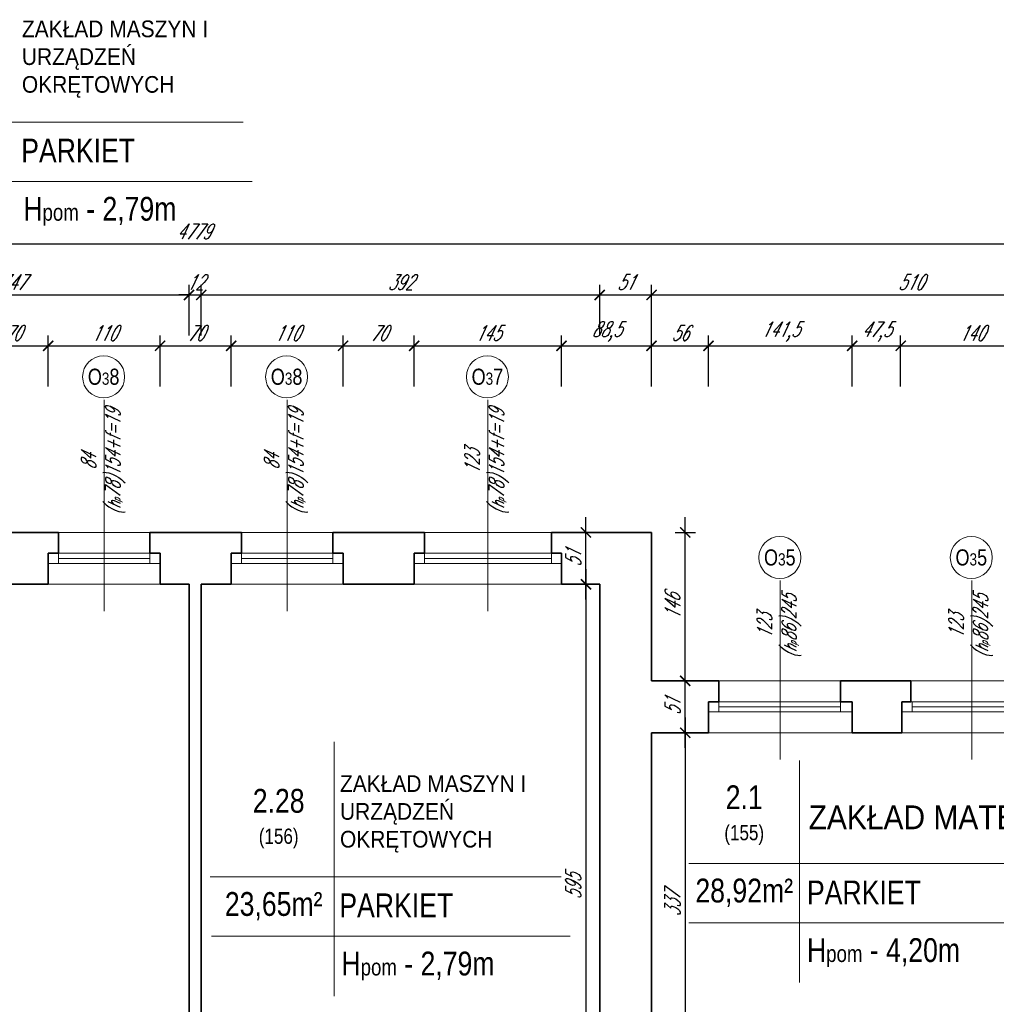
# Model space of a CAD drawing. Header units: millimetres. Extents: x 402 to 79005, y -7782 to 89952.
# Tile 117 of 256: x 25110 to 26071, y 24654 to 25623. Entities that reach past the tile are written whole.
import ezdxf

# ---------------------------------------------------------------- set-up
doc = ezdxf.new("R2010")
doc.units = ezdxf.units.MM
doc.header["$LTSCALE"] = 10
doc.layers.get('0').update_dxf_attribs({"lineweight": 0})
doc.layers.get('Defpoints').update_dxf_attribs({"color": 253})
for name, color, linetype, lineweight in [('01 parter - ściany', 253, 'Continuous', 35), ('03-01_okna', 253, 'Continuous', 15), ('04-1_widok', 253, 'Continuous', 5), ('05-01_wymiary', 253, 'Continuous', 5), ('05-03_opis', 253, 'Continuous', 5)]:
    doc.layers.add(name, color=color, linetype=linetype, lineweight=lineweight)
doc.styles.add('ariel', font='ARIAL.TTF', dxfattribs={"width": 0.8})
doc.styles.add('ariel_wym', font='simplex.shx', dxfattribs={"width": 0.65, "oblique": 25})
doc.dimstyles.new('ariel 50', dxfattribs={"dimtxt": 15, "dimasz": 10, "dimexe": 10, "dimexo": 0, "dimgap": 5, "dimtad": 1, "dimdec": 1, "dimrnd": 0.5, "dimtxsty": 'ariel_wym', "dimblk": 'ARCHTICK', "dimcen": 2.5, "dimdle": 15, "dimazin": 0, "dimtfac": 1, "dimtdec": 1, "dimtix": 1, "dimtmove": 0, "dimatfit": 3, "dimldrblk": 'DOT', "dimfxl": 0, "dimarcsym": 0})
doc.dimstyles.new('ariel 50 wnętrze', dxfattribs={"dimtxt": 15, "dimasz": 10, "dimexe": 10, "dimexo": 0, "dimgap": 5, "dimtad": 1, "dimdec": 1, "dimrnd": 0.5, "dimtxsty": 'ariel_wym', "dimblk": 'ARCHTICK', "dimcen": 2.5, "dimdle": 15, "dimazin": 0, "dimtfac": 1, "dimtdec": 1, "dimtix": 1, "dimtmove": 0, "dimatfit": 3, "dimldrblk": 'DOT', "dimfxl": 0, "dimarcsym": 0})

# ---------------------------------------------------------------- blocks, each defined once
blk = doc.blocks.new('_ArchTick')
at = {"color": 0, "linetype": 'ByBlock', "const_width": 0.15}
blk.add_lwpolyline([(-0.5, -0.5), (0.5, 0.5)], dxfattribs=at)
blk = doc.blocks.new('*D2209')
at = {"layer": '05-01_wymiary', "color": 0, "lineweight": -2}
for p, q in [((25068.49, 25262.34), (25068.49, 25312.34)), ((25138.49, 25262.34), (25138.49, 25312.34)), ((25053.49, 25302.34), (25153.49, 25302.34))]:
    blk.add_line(p, q, dxfattribs=at)
at = {"layer": 'Defpoints', "color": 0}
for p in [(25138.49, 25302.34), (25068.49, 25067.69), (25138.49, 25067.69)]:
    blk.add_point(p, dxfattribs=at)
at = {"layer": '05-01_wymiary', "color": 0, "lineweight": -2, "xscale": 10, "yscale": 10, "zscale": 10, "rotation": 180}
blk.add_blockref('_ArchTick', (25068.49, 25302.34), dxfattribs=at)
at = {"layer": '05-01_wymiary', "color": 0, "lineweight": -2, "xscale": 10, "yscale": 10, "zscale": 10}
blk.add_blockref('_ArchTick', (25138.49, 25302.34), dxfattribs=at)
at = {"layer": '05-01_wymiary', "color": 0, "insert": (25103.49, 25314.84), "char_height": 15, "attachment_point": 5, "style": 'ariel_wym'}
blk.add_mtext('70', dxfattribs=at)
blk = doc.blocks.new('_Dot')
at = {"color": 0, "linetype": 'ByBlock', "lineweight": -2}
blk.add_line((-0.5, 0), (-1, 0), dxfattribs=at)
at = {"color": 0, "linetype": 'ByBlock', "const_width": 0.5}
blk.add_lwpolyline([(-0.25, 0, 1), (0.25, 0, 1)], format="xyb", close=True, dxfattribs=at)
blk = doc.blocks.new('*D2210')
at = {"layer": '05-01_wymiary', "color": 0, "lineweight": -2}
for p, q in [((25138.49, 25262.34), (25138.49, 25312.34)), ((25248.49, 25262.34), (25248.49, 25312.34)), ((25123.49, 25302.34), (25263.49, 25302.34))]:
    blk.add_line(p, q, dxfattribs=at)
at = {"layer": 'Defpoints', "color": 0}
for p in [(25248.49, 25302.34), (25138.49, 25067.69), (25248.49, 25067.69)]:
    blk.add_point(p, dxfattribs=at)
at = {"layer": '05-01_wymiary', "color": 0, "lineweight": -2, "xscale": 10, "yscale": 10, "zscale": 10, "rotation": 180}
blk.add_blockref('_ArchTick', (25138.49, 25302.34), dxfattribs=at)
at = {"layer": '05-01_wymiary', "color": 0, "lineweight": -2, "xscale": 10, "yscale": 10, "zscale": 10}
blk.add_blockref('_ArchTick', (25248.49, 25302.34), dxfattribs=at)
at = {"layer": '05-01_wymiary', "color": 0, "insert": (25193.49, 25314.84), "char_height": 15, "attachment_point": 5, "style": 'ariel_wym'}
blk.add_mtext('110', dxfattribs=at)
blk = doc.blocks.new('*D2211')
at = {"layer": '05-01_wymiary', "color": 0, "lineweight": -2}
for p, q in [((25248.49, 25262.34), (25248.49, 25312.34)), ((25318.49, 25262.34), (25318.49, 25312.34)), ((25233.49, 25302.34), (25333.49, 25302.34))]:
    blk.add_line(p, q, dxfattribs=at)
at = {"layer": 'Defpoints', "color": 0}
for p in [(25318.49, 25302.34), (25248.49, 25067.69), (25318.49, 25067.69)]:
    blk.add_point(p, dxfattribs=at)
at = {"layer": '05-01_wymiary', "color": 0, "lineweight": -2, "xscale": 10, "yscale": 10, "zscale": 10, "rotation": 180}
blk.add_blockref('_ArchTick', (25248.49, 25302.34), dxfattribs=at)
at = {"layer": '05-01_wymiary', "color": 0, "lineweight": -2, "xscale": 10, "yscale": 10, "zscale": 10}
blk.add_blockref('_ArchTick', (25318.49, 25302.34), dxfattribs=at)
at = {"layer": '05-01_wymiary', "color": 0, "insert": (25283.49, 25314.84), "char_height": 15, "attachment_point": 5, "style": 'ariel_wym'}
blk.add_mtext('70', dxfattribs=at)
blk = doc.blocks.new('*D2212')
at = {"layer": '05-01_wymiary', "color": 0, "lineweight": -2}
for p, q in [((25318.49, 25262.34), (25318.49, 25312.34)), ((25428.49, 25262.34), (25428.49, 25312.34)), ((25303.49, 25302.34), (25443.49, 25302.34))]:
    blk.add_line(p, q, dxfattribs=at)
at = {"layer": 'Defpoints', "color": 0}
for p in [(25428.49, 25302.34), (25318.49, 25067.69), (25428.49, 25067.69)]:
    blk.add_point(p, dxfattribs=at)
at = {"layer": '05-01_wymiary', "color": 0, "lineweight": -2, "xscale": 10, "yscale": 10, "zscale": 10, "rotation": 180}
blk.add_blockref('_ArchTick', (25318.49, 25302.34), dxfattribs=at)
at = {"layer": '05-01_wymiary', "color": 0, "lineweight": -2, "xscale": 10, "yscale": 10, "zscale": 10}
blk.add_blockref('_ArchTick', (25428.49, 25302.34), dxfattribs=at)
at = {"layer": '05-01_wymiary', "color": 0, "insert": (25373.49, 25314.84), "char_height": 15, "attachment_point": 5, "style": 'ariel_wym'}
blk.add_mtext('110', dxfattribs=at)
blk = doc.blocks.new('*D2213')
at = {"layer": '05-01_wymiary', "color": 0, "lineweight": -2}
for p, q in [((25428.49, 25262.34), (25428.49, 25312.34)), ((25498.49, 25262.34), (25498.49, 25312.34)), ((25413.49, 25302.34), (25513.49, 25302.34))]:
    blk.add_line(p, q, dxfattribs=at)
at = {"layer": 'Defpoints', "color": 0}
for p in [(25498.49, 25302.34), (25428.49, 25067.69), (25498.49, 25067.69)]:
    blk.add_point(p, dxfattribs=at)
at = {"layer": '05-01_wymiary', "color": 0, "lineweight": -2, "xscale": 10, "yscale": 10, "zscale": 10, "rotation": 180}
blk.add_blockref('_ArchTick', (25428.49, 25302.34), dxfattribs=at)
at = {"layer": '05-01_wymiary', "color": 0, "lineweight": -2, "xscale": 10, "yscale": 10, "zscale": 10}
blk.add_blockref('_ArchTick', (25498.49, 25302.34), dxfattribs=at)
at = {"layer": '05-01_wymiary', "color": 0, "insert": (25463.49, 25314.84), "char_height": 15, "attachment_point": 5, "style": 'ariel_wym'}
blk.add_mtext('70', dxfattribs=at)
blk = doc.blocks.new('*D2214')
at = {"layer": '05-01_wymiary', "color": 0, "lineweight": -2}
for p, q in [((25498.49, 25262.34), (25498.49, 25312.34)), ((25643.49, 25262.34), (25643.49, 25312.34)), ((25483.49, 25302.34), (25658.49, 25302.34))]:
    blk.add_line(p, q, dxfattribs=at)
at = {"layer": 'Defpoints', "color": 0}
for p in [(25643.49, 25302.34), (25498.49, 25067.69), (25643.49, 25067.69)]:
    blk.add_point(p, dxfattribs=at)
at = {"layer": '05-01_wymiary', "color": 0, "lineweight": -2, "xscale": 10, "yscale": 10, "zscale": 10, "rotation": 180}
blk.add_blockref('_ArchTick', (25498.49, 25302.34), dxfattribs=at)
at = {"layer": '05-01_wymiary', "color": 0, "lineweight": -2, "xscale": 10, "yscale": 10, "zscale": 10}
blk.add_blockref('_ArchTick', (25643.49, 25302.34), dxfattribs=at)
at = {"layer": '05-01_wymiary', "color": 0, "insert": (25570.99, 25314.84), "char_height": 15, "attachment_point": 5, "style": 'ariel_wym'}
blk.add_mtext('145', dxfattribs=at)
blk = doc.blocks.new('*D2215')
at = {"layer": '05-01_wymiary', "color": 0, "lineweight": -2}
for p, q in [((25643.49, 25262.34), (25643.49, 25312.34)), ((25732, 25262.34), (25732, 25312.34)), ((25628.49, 25302.34), (25747, 25302.34))]:
    blk.add_line(p, q, dxfattribs=at)
at = {"layer": 'Defpoints', "color": 0}
for p in [(25732, 25302.34), (25732, 25118.69), (25643.49, 25067.69)]:
    blk.add_point(p, dxfattribs=at)
at = {"layer": '05-01_wymiary', "color": 0, "lineweight": -2, "xscale": 10, "yscale": 10, "zscale": 10, "rotation": 180}
blk.add_blockref('_ArchTick', (25643.49, 25302.34), dxfattribs=at)
at = {"layer": '05-01_wymiary', "color": 0, "lineweight": -2, "xscale": 10, "yscale": 10, "zscale": 10}
blk.add_blockref('_ArchTick', (25732, 25302.34), dxfattribs=at)
at = {"layer": '05-01_wymiary', "color": 0, "insert": (25687.75, 25316.27), "char_height": 15, "attachment_point": 5, "style": 'ariel_wym'}
blk.add_mtext('88,5', dxfattribs=at)
blk = doc.blocks.new('*D2216')
at = {"layer": '05-01_wymiary', "color": 0, "lineweight": -2}
for p, q in [((25732, 25262.34), (25732, 25312.34)), ((25788, 25262.34), (25788, 25312.34)), ((25717, 25302.34), (25803, 25302.34))]:
    blk.add_line(p, q, dxfattribs=at)
at = {"layer": 'Defpoints', "color": 0}
for p in [(25788, 25302.34), (25732, 25118.69), (25788, 24921.69)]:
    blk.add_point(p, dxfattribs=at)
at = {"layer": '05-01_wymiary', "color": 0, "lineweight": -2, "xscale": 10, "yscale": 10, "zscale": 10, "rotation": 180}
blk.add_blockref('_ArchTick', (25732, 25302.34), dxfattribs=at)
at = {"layer": '05-01_wymiary', "color": 0, "lineweight": -2, "xscale": 10, "yscale": 10, "zscale": 10}
blk.add_blockref('_ArchTick', (25788, 25302.34), dxfattribs=at)
at = {"layer": '05-01_wymiary', "color": 0, "insert": (25760, 25314.84), "char_height": 15, "attachment_point": 5, "style": 'ariel_wym'}
blk.add_mtext('56', dxfattribs=at)
blk = doc.blocks.new('*D2217')
at = {"layer": '05-01_wymiary', "color": 0, "lineweight": -2}
for p, q in [((25788, 25262.34), (25788, 25312.34)), ((25929.3, 25262.34), (25929.3, 25312.34)), ((25773, 25302.34), (25944.3, 25302.34))]:
    blk.add_line(p, q, dxfattribs=at)
at = {"layer": 'Defpoints', "color": 0}
for p in [(25929.3, 25302.34), (25788, 24921.69), (25929.3, 24921.69)]:
    blk.add_point(p, dxfattribs=at)
at = {"layer": '05-01_wymiary', "color": 0, "lineweight": -2, "xscale": 10, "yscale": 10, "zscale": 10, "rotation": 180}
blk.add_blockref('_ArchTick', (25788, 25302.34), dxfattribs=at)
at = {"layer": '05-01_wymiary', "color": 0, "lineweight": -2, "xscale": 10, "yscale": 10, "zscale": 10}
blk.add_blockref('_ArchTick', (25929.3, 25302.34), dxfattribs=at)
at = {"layer": '05-01_wymiary', "color": 0, "insert": (25858.65, 25316.27), "char_height": 15, "attachment_point": 5, "style": 'ariel_wym'}
blk.add_mtext('141,5', dxfattribs=at)
blk = doc.blocks.new('*D2218')
at = {"layer": '05-01_wymiary', "color": 0, "lineweight": -2}
for p, q in [((25929.3, 25262.34), (25929.3, 25312.34)), ((25977, 25262.34), (25977, 25312.34)), ((25914.3, 25302.34), (25992, 25302.34))]:
    blk.add_line(p, q, dxfattribs=at)
at = {"layer": 'Defpoints', "color": 0}
for p in [(25977, 25302.34), (25929.3, 24921.69), (25977, 24921.69)]:
    blk.add_point(p, dxfattribs=at)
at = {"layer": '05-01_wymiary', "color": 0, "lineweight": -2, "xscale": 10, "yscale": 10, "zscale": 10, "rotation": 180}
blk.add_blockref('_ArchTick', (25929.3, 25302.34), dxfattribs=at)
at = {"layer": '05-01_wymiary', "color": 0, "lineweight": -2, "xscale": 10, "yscale": 10, "zscale": 10}
blk.add_blockref('_ArchTick', (25977, 25302.34), dxfattribs=at)
at = {"layer": '05-01_wymiary', "color": 0, "insert": (25953.15, 25316.27), "char_height": 15, "attachment_point": 5, "style": 'ariel_wym'}
blk.add_mtext('47,5', dxfattribs=at)
blk = doc.blocks.new('*D2219')
at = {"layer": '05-01_wymiary', "color": 0, "lineweight": -2}
for p, q in [((25977, 25262.34), (25977, 25312.34)), ((26117, 25262.34), (26117, 25312.34)), ((25962, 25302.34), (26132, 25302.34))]:
    blk.add_line(p, q, dxfattribs=at)
at = {"layer": 'Defpoints', "color": 0}
for p in [(26117, 25302.34), (25977, 24921.69), (26117, 24921.69)]:
    blk.add_point(p, dxfattribs=at)
at = {"layer": '05-01_wymiary', "color": 0, "lineweight": -2, "xscale": 10, "yscale": 10, "zscale": 10, "rotation": 180}
blk.add_blockref('_ArchTick', (25977, 25302.34), dxfattribs=at)
at = {"layer": '05-01_wymiary', "color": 0, "lineweight": -2, "xscale": 10, "yscale": 10, "zscale": 10}
blk.add_blockref('_ArchTick', (26117, 25302.34), dxfattribs=at)
at = {"layer": '05-01_wymiary', "color": 0, "insert": (26047, 25314.84), "char_height": 15, "attachment_point": 5, "style": 'ariel_wym'}
blk.add_mtext('140', dxfattribs=at)
blk = doc.blocks.new('*D2250')
at = {"layer": '05-01_wymiary', "color": 0, "lineweight": -2}
for p, q in [((24930, 25312.34), (24930, 25362.34)), ((25277, 25312.34), (25277, 25362.34)), ((24915, 25352.34), (25292, 25352.34))]:
    blk.add_line(p, q, dxfattribs=at)
at = {"layer": 'Defpoints', "color": 0}
for p in [(25277, 25352.34), (24930, 25067.69), (25277, 25067.69)]:
    blk.add_point(p, dxfattribs=at)
at = {"layer": '05-01_wymiary', "color": 0, "lineweight": -2, "xscale": 10, "yscale": 10, "zscale": 10, "rotation": 180}
blk.add_blockref('_ArchTick', (24930, 25352.34), dxfattribs=at)
at = {"layer": '05-01_wymiary', "color": 0, "lineweight": -2, "xscale": 10, "yscale": 10, "zscale": 10}
blk.add_blockref('_ArchTick', (25277, 25352.34), dxfattribs=at)
at = {"layer": '05-01_wymiary', "color": 0, "insert": (25103.5, 25364.84), "char_height": 15, "attachment_point": 5, "style": 'ariel_wym'}
blk.add_mtext('347', dxfattribs=at)
blk = doc.blocks.new('*D2251')
at = {"layer": '05-01_wymiary', "color": 0, "lineweight": -2}
for p, q in [((25277, 25312.34), (25277, 25362.34)), ((25289, 25312.34), (25289, 25362.34)), ((25277, 25352.34), (25267, 25352.34)), ((25277, 25352.34), (25289, 25352.34)), ((25289, 25352.34), (25299, 25352.34))]:
    blk.add_line(p, q, dxfattribs=at)
at = {"layer": 'Defpoints', "color": 0}
for p in [(25289, 25352.34), (25277, 25067.69), (25289, 25067.69)]:
    blk.add_point(p, dxfattribs=at)
at = {"layer": '05-01_wymiary', "color": 0, "lineweight": -2, "xscale": 10, "yscale": 10, "zscale": 10}
blk.add_blockref('_ArchTick', (25277, 25352.34), dxfattribs=at)
at = {"layer": '05-01_wymiary', "color": 0, "lineweight": -2, "xscale": 10, "yscale": 10, "zscale": 10, "rotation": 180}
blk.add_blockref('_ArchTick', (25289, 25352.34), dxfattribs=at)
at = {"layer": '05-01_wymiary', "color": 0, "insert": (25283, 25364.84), "char_height": 15, "attachment_point": 5, "style": 'ariel_wym'}
blk.add_mtext('12', dxfattribs=at)
blk = doc.blocks.new('*D2252')
at = {"layer": '05-01_wymiary', "color": 0, "lineweight": -2}
for p, q in [((25289, 25312.34), (25289, 25362.34)), ((25681, 25312.34), (25681, 25362.34)), ((25274, 25352.34), (25696, 25352.34))]:
    blk.add_line(p, q, dxfattribs=at)
at = {"layer": 'Defpoints', "color": 0}
for p in [(25681, 25352.34), (25289, 25067.69), (25681, 25067.69)]:
    blk.add_point(p, dxfattribs=at)
at = {"layer": '05-01_wymiary', "color": 0, "lineweight": -2, "xscale": 10, "yscale": 10, "zscale": 10, "rotation": 180}
blk.add_blockref('_ArchTick', (25289, 25352.34), dxfattribs=at)
at = {"layer": '05-01_wymiary', "color": 0, "lineweight": -2, "xscale": 10, "yscale": 10, "zscale": 10}
blk.add_blockref('_ArchTick', (25681, 25352.34), dxfattribs=at)
at = {"layer": '05-01_wymiary', "color": 0, "insert": (25485, 25364.84), "char_height": 15, "attachment_point": 5, "style": 'ariel_wym'}
blk.add_mtext('392', dxfattribs=at)
blk = doc.blocks.new('*D2253')
at = {"layer": '05-01_wymiary', "color": 0, "lineweight": -2}
for p, q in [((25681, 25312.34), (25681, 25362.34)), ((25732, 25312.34), (25732, 25362.34)), ((25666, 25352.34), (25747, 25352.34))]:
    blk.add_line(p, q, dxfattribs=at)
at = {"layer": 'Defpoints', "color": 0}
for p in [(25732, 25352.34), (25732, 25118.69), (25681, 25067.69)]:
    blk.add_point(p, dxfattribs=at)
at = {"layer": '05-01_wymiary', "color": 0, "lineweight": -2, "xscale": 10, "yscale": 10, "zscale": 10, "rotation": 180}
blk.add_blockref('_ArchTick', (25681, 25352.34), dxfattribs=at)
at = {"layer": '05-01_wymiary', "color": 0, "lineweight": -2, "xscale": 10, "yscale": 10, "zscale": 10}
blk.add_blockref('_ArchTick', (25732, 25352.34), dxfattribs=at)
at = {"layer": '05-01_wymiary', "color": 0, "insert": (25706.5, 25364.84), "char_height": 15, "attachment_point": 5, "style": 'ariel_wym'}
blk.add_mtext('51', dxfattribs=at)
blk = doc.blocks.new('*D2254')
at = {"layer": '05-01_wymiary', "color": 0, "lineweight": -2}
for p, q in [((25732, 25312.34), (25732, 25362.34)), ((26242, 25312.34), (26242, 25362.34)), ((25717, 25352.34), (26257, 25352.34))]:
    blk.add_line(p, q, dxfattribs=at)
at = {"layer": 'Defpoints', "color": 0}
for p in [(26242, 25352.34), (25732, 25118.69), (26242, 24921.69)]:
    blk.add_point(p, dxfattribs=at)
at = {"layer": '05-01_wymiary', "color": 0, "lineweight": -2, "xscale": 10, "yscale": 10, "zscale": 10, "rotation": 180}
blk.add_blockref('_ArchTick', (25732, 25352.34), dxfattribs=at)
at = {"layer": '05-01_wymiary', "color": 0, "lineweight": -2, "xscale": 10, "yscale": 10, "zscale": 10}
blk.add_blockref('_ArchTick', (26242, 25352.34), dxfattribs=at)
at = {"layer": '05-01_wymiary', "color": 0, "insert": (25987, 25364.84), "char_height": 15, "attachment_point": 5, "style": 'ariel_wym'}
blk.add_mtext('510', dxfattribs=at)
blk = doc.blocks.new('*D2261')
at = {"layer": '05-01_wymiary', "color": 0, "lineweight": -2}
for p, q in [((22892.03, 25362.34), (22892.03, 25412.34)), ((27671, 25362.34), (27671, 25412.34)), ((27686, 25402.34), (22877.03, 25402.34))]:
    blk.add_line(p, q, dxfattribs=at)
at = {"layer": 'Defpoints', "color": 0}
for p in [(22892.03, 25402.34), (22892.03, 24972.71), (27671, 24934.69)]:
    blk.add_point(p, dxfattribs=at)
at = {"layer": '05-01_wymiary', "color": 0, "lineweight": -2, "xscale": 10, "yscale": 10, "zscale": 10, "rotation": 180}
blk.add_blockref('_ArchTick', (22892.03, 25402.34), dxfattribs=at)
at = {"layer": '05-01_wymiary', "color": 0, "lineweight": -2, "xscale": 10, "yscale": 10, "zscale": 10}
blk.add_blockref('_ArchTick', (27671, 25402.34), dxfattribs=at)
at = {"layer": '05-01_wymiary', "color": 0, "insert": (25281.51, 25414.84), "char_height": 15, "attachment_point": 5, "style": 'ariel_wym'}
blk.add_mtext('4779', dxfattribs=at)
blk = doc.blocks.new('*D2307')
at = {"layer": '05-01_wymiary', "color": 0, "lineweight": -2}
for p, q in [((25765.09, 24936.69), (25765.09, 24569.69)), ((25755.09, 24921.69), (25775.09, 24921.69)), ((25755.09, 24584.69), (25775.09, 24584.69))]:
    blk.add_line(p, q, dxfattribs=at)
at = {"layer": 'Defpoints', "color": 0}
for p in [(25732, 24921.69), (25732, 24584.69), (25765.09, 24584.69)]:
    blk.add_point(p, dxfattribs=at)
at = {"layer": '05-01_wymiary', "color": 0, "lineweight": -2, "xscale": 10, "yscale": 10, "zscale": 10}
for p, rotation in [((25765.09, 24921.69), 90), ((25765.09, 24584.69), 270)]:
    blk.add_blockref('_ArchTick', p, dxfattribs=dict(at, rotation=rotation))
at = {"layer": '05-01_wymiary', "color": 0, "insert": (25752.59, 24753.19), "char_height": 15, "attachment_point": 5, "rotation": 90, "style": 'ariel_wym'}
blk.add_mtext('337', dxfattribs=at)
blk = doc.blocks.new('*D2313')
at = {"layer": '05-01_wymiary', "color": 0, "lineweight": -2}
for p, q in [((25765.09, 24906.69), (25765.09, 24987.69)), ((25755.09, 24972.69), (25775.09, 24972.69)), ((25755.09, 24921.69), (25775.09, 24921.69))]:
    blk.add_line(p, q, dxfattribs=at)
at = {"layer": 'Defpoints', "color": 0}
for p in [(25732, 24972.69), (25765.09, 24972.69), (25732, 24921.69)]:
    blk.add_point(p, dxfattribs=at)
at = {"layer": '05-01_wymiary', "color": 0, "lineweight": -2, "xscale": 10, "yscale": 10, "zscale": 10}
for p, rotation in [((25765.09, 24972.69), 90), ((25765.09, 24921.69), 270)]:
    blk.add_blockref('_ArchTick', p, dxfattribs=dict(at, rotation=rotation))
at = {"layer": '05-01_wymiary', "color": 0, "insert": (25752.59, 24947.19), "char_height": 15, "attachment_point": 5, "rotation": 90, "style": 'ariel_wym'}
blk.add_mtext('51', dxfattribs=at)
blk = doc.blocks.new('*D2314')
at = {"layer": '05-01_wymiary', "color": 0, "lineweight": -2}
for p, q in [((25765.09, 24957.69), (25765.09, 25133.69)), ((25755.09, 25118.69), (25775.09, 25118.69)), ((25755.09, 24972.69), (25775.09, 24972.69))]:
    blk.add_line(p, q, dxfattribs=at)
at = {"layer": 'Defpoints', "color": 0}
for p in [(25732, 25118.69), (25765.09, 25118.69), (25732, 24972.69)]:
    blk.add_point(p, dxfattribs=at)
at = {"layer": '05-01_wymiary', "color": 0, "lineweight": -2, "xscale": 10, "yscale": 10, "zscale": 10}
for p, rotation in [((25765.09, 25118.69), 90), ((25765.09, 24972.69), 270)]:
    blk.add_blockref('_ArchTick', p, dxfattribs=dict(at, rotation=rotation))
at = {"layer": '05-01_wymiary', "color": 0, "insert": (25752.59, 25045.69), "char_height": 15, "attachment_point": 5, "rotation": 90, "style": 'ariel_wym'}
blk.add_mtext('146', dxfattribs=at)
blk = doc.blocks.new('*D2315')
at = {"layer": '05-01_wymiary', "color": 0, "lineweight": -2}
for p, q in [((25667.47, 25052.69), (25667.47, 25133.69)), ((25677.47, 25118.69), (25657.47, 25118.69)), ((25677.47, 25067.69), (25657.47, 25067.69))]:
    blk.add_line(p, q, dxfattribs=at)
at = {"layer": 'Defpoints', "color": 0}
for p in [(25667.47, 25118.69), (25732, 25118.69), (25681, 25067.69)]:
    blk.add_point(p, dxfattribs=at)
at = {"layer": '05-01_wymiary', "color": 0, "lineweight": -2, "xscale": 10, "yscale": 10, "zscale": 10}
for p, rotation in [((25667.47, 25118.69), 90), ((25667.47, 25067.69), 270)]:
    blk.add_blockref('_ArchTick', p, dxfattribs=dict(at, rotation=rotation))
at = {"layer": '05-01_wymiary', "color": 0, "insert": (25654.97, 25093.19), "char_height": 15, "attachment_point": 5, "rotation": 90, "style": 'ariel_wym'}
blk.add_mtext('51', dxfattribs=at)
blk = doc.blocks.new('*D2316')
at = {"layer": '05-01_wymiary', "color": 0, "lineweight": -2}
for p, q in [((25667.47, 25082.69), (25667.47, 24457.69)), ((25677.47, 25067.69), (25657.47, 25067.69)), ((25677.47, 24472.69), (25657.47, 24472.69))]:
    blk.add_line(p, q, dxfattribs=at)
at = {"layer": 'Defpoints', "color": 0}
for p in [(25681, 25067.69), (25667.47, 24472.69), (25681, 24472.69)]:
    blk.add_point(p, dxfattribs=at)
at = {"layer": '05-01_wymiary', "color": 0, "lineweight": -2, "xscale": 10, "yscale": 10, "zscale": 10}
for p, rotation in [((25667.47, 25067.69), 90), ((25667.47, 24472.69), 270)]:
    blk.add_blockref('_ArchTick', p, dxfattribs=dict(at, rotation=rotation))
at = {"layer": '05-01_wymiary', "color": 0, "insert": (25654.97, 24770.19), "char_height": 15, "attachment_point": 5, "rotation": 90, "style": 'ariel_wym'}
blk.add_mtext('595', dxfattribs=at)

msp = doc.modelspace()

# ---------------------------------------------------------------- linework, layer by layer
at = {"layer": '01 parter - ściany'}
for p, q in [((25058.49, 25118.69), (25148.49, 25118.69)), ((25148.49, 25098.19), (25148.49, 25118.69)), ((25238.49, 25098.19), (25238.49, 25118.69)), ((25238.49, 25118.69), (25328.49, 25118.69)), ((25328.49, 25098.19), (25328.49, 25118.69)), ((25418.49, 25098.19), (25418.49, 25118.69)), ((25418.49, 25118.69), (25508.49, 25118.69)), ((25508.49, 25098.19), (25508.49, 25118.69)), ((25633.49, 25098.19), (25633.49, 25118.69)), ((25633.49, 25118.69), (25732, 25118.69)), ((25732, 25118.69), (25732, 24972.69)), ((25138.49, 25067.69), (25138.49, 25098.19)), ((25138.49, 25098.19), (25148.49, 25098.19)), ((25248.49, 25098.19), (25238.49, 25098.19)), ((25248.49, 25067.69), (25248.49, 25098.19)), ((25318.49, 25067.69), (25318.49, 25098.19)), ((25318.49, 25098.19), (25328.49, 25098.19)), ((25428.49, 25098.19), (25418.49, 25098.19)), ((25428.49, 25067.69), (25428.49, 25098.19)), ((25498.49, 25067.69), (25498.49, 25098.19)), ((25498.49, 25098.19), (25508.49, 25098.19)), ((25643.49, 25098.19), (25633.49, 25098.19)), ((25643.49, 25067.69), (25643.49, 25098.19)), ((25643.49, 25067.69), (25643.49, 25098.19)), ((25068.49, 25067.69), (25138.49, 25067.69)), ((25248.49, 25067.69), (25277, 25067.69)), ((25277, 25067.69), (25277, 24472.69)), ((25289, 25067.69), (25289, 24472.69)), ((25289, 25067.69), (25318.49, 25067.69)), ((25428.49, 25067.69), (25498.49, 25067.69)), ((25643.49, 25067.69), (25681, 25067.69)), ((25681, 25067.69), (25681, 24921.69)), ((25788, 24972.69), (25732, 24972.69)), ((25978.3, 24972.69), (25929.3, 24972.69)), ((25788, 24952.19), (25788, 24921.69)), ((25929.3, 24952.19), (25929.3, 24921.69)), ((25978.3, 24952.19), (25978.3, 24921.69)), ((25681, 24921.69), (25681, 24472.69)), ((25732, 24921.69), (25732, 24584.69)), ((25732, 24921.69), (25788, 24921.69)), ((25929.3, 24921.69), (25978.3, 24921.69))]:
    msp.add_line(p, q, dxfattribs=at)
for points in [[(25788, 24952.19), (25798, 24952.19), (25798, 24972.69), (25788, 24972.69)], [(25929.3, 24952.19), (25918, 24952.19), (25918, 24972.69), (25929.3, 24972.69)], [(25978.3, 24952.19), (25987, 24952.19), (25987, 24972.69), (25977, 24972.69)]]:
    msp.add_lwpolyline(points, dxfattribs=at)
at = {"layer": '03-01_okna', "linetype": 'Continuous', "lineweight": 0}
for p, q in [((25148.49, 25118.69), (25238.49, 25118.69)), ((25328.49, 25118.69), (25418.49, 25118.69)), ((25508.49, 25118.69), (25633.49, 25118.69)), ((25138.49, 25098.19), (25238.49, 25098.19)), ((25148.49, 25088.19), (25148.49, 25098.19)), ((25148.49, 25093.19), (25238.49, 25093.19)), ((25238.49, 25088.19), (25238.49, 25098.19)), ((25318.49, 25098.19), (25418.49, 25098.19)), ((25328.49, 25088.19), (25328.49, 25098.19)), ((25328.49, 25093.19), (25418.49, 25093.19)), ((25418.49, 25088.19), (25418.49, 25098.19)), ((25498.49, 25098.19), (25643.49, 25098.19)), ((25508.49, 25088.19), (25508.49, 25098.19)), ((25508.49, 25093.19), (25633.49, 25093.19)), ((25633.49, 25088.19), (25633.49, 25098.19)), ((25138.49, 25088.19), (25248.49, 25088.19)), ((25318.49, 25088.19), (25428.49, 25088.19)), ((25498.49, 25088.19), (25643.49, 25088.19)), ((25788, 24972.69), (25929.3, 24972.69)), ((25977, 24972.69), (26117, 24972.69)), ((25788, 24952.19), (25929.3, 24952.19)), ((25798, 24942.19), (25798, 24952.19)), ((25798, 24947.19), (25918, 24947.19)), ((25918, 24942.19), (25918, 24952.19)), ((25978.3, 24952.19), (26117.5, 24952.19)), ((25988.3, 24942.19), (25988.3, 24952.19)), ((25988.3, 24947.19), (26108.3, 24947.19)), ((25788, 24942.19), (25929.3, 24942.19)), ((25788, 24942.19), (25798, 24942.19)), ((25928, 24942.19), (25918, 24942.19)), ((25978.3, 24942.19), (26117.5, 24942.19)), ((25978.3, 24942.19), (25988.3, 24942.19))]:
    msp.add_line(p, q, dxfattribs=at)
at = {"layer": '04-1_widok'}
for p, q in [((25248.49, 25067.69), (25138.49, 25067.69)), ((25428.49, 25067.69), (25318.49, 25067.69)), ((25643.49, 25067.69), (25498.49, 25067.69)), ((25788, 24921.69), (25929.3, 24921.69)), ((25977, 24921.69), (26117, 24921.69))]:
    msp.add_line(p, q, dxfattribs=at)
at = {"layer": '05-03_opis'}
for p, q in [((24985.02, 25522.48), (25330.23, 25522.48)), ((24986.1, 25464.13), (25338.95, 25464.13)), ((25419.65, 24912.8), (25419.65, 24662.62)), ((25877.59, 24894.25), (25877.59, 24675.85)), ((25768.68, 24793.12), (26200.38, 24793.12)), ((25297.93, 24779.88), (25643.14, 24779.88)), ((25768.68, 24734.76), (26200.38, 24734.76)), ((25299, 24721.52), (25651.85, 24721.52))]:
    msp.add_line(p, q, dxfattribs=at)
at = {"layer": '05-03_opis', "lineweight": 0}
for p, q in [((25193.49, 25041.3), (25193.49, 25249.11)), ((25373.49, 25041.3), (25373.49, 25249.11)), ((25570.99, 25041.3), (25570.99, 25249.11)), ((25858.65, 24895.3), (25858.65, 25071.32)), ((26047, 24895.3), (26047, 25071.32))]:
    msp.add_line(p, q, dxfattribs=at)
for centre in [(25192.99, 25271.8), (25372.99, 25271.8), (25570.49, 25271.8), (25858.15, 25094.01), (26046.5, 25094.01)]:
    msp.add_circle(centre, 20.69, dxfattribs=at)

# ---------------------------------------------------------------- texts
at = {"layer": '05-03_opis', "style": 'ariel'}
for s, insert, char_height, width, attachment_point in [('\\W0.9;{\\fArial|b0|i0|c238|p34;ZAKŁAD MASZYN I URZĄDZEŃ OKRĘTOWYCH}', (25112.58, 25584.36), 16.3964, 249.6463, 4), ('{\\fArial|b0|i0|c238|p34;PARKIET}', (25111.93, 25494.41), 23.4234, 322.789, 4), ('{\\fArial|b0|i0|c238|p34; H\\H0.7x;pom\\H1.429x; - 2,79m}', (25106.74, 25434.67), 23.4234, 322.789, 4), ('\\W0.9;{\\fArial|b0|i0|c238|p34;ZAKŁAD MASZYN I URZĄDZEŃ OKRĘTOWYCH}', (25425.49, 24841.76), 16.3964, 249.6463, 4), ('{\\fArial|b0|i0|c238|p34;2.1\\P\\H0.6404x;(155)}', (25823.13, 24840.62), 23.4234, 108.9126, 5), ('{\\fArial|b0|i0|c238|p34;2.28\\P\\H0.6404x;(156)}', (25365.19, 24837.09), 23.4234, 108.9126, 5), ('\\W0.9;{\\fArial|b0|i0|c238|p34;ZAKŁAD MATEMATYKI}', (25886.5, 24838.43), 23.4234, 356.6375, 4), ('{\\fArial|b0|i0|c238|p34;28,92m²}', (25823.13, 24764.21), 23.4234, 108.9126, 5), (' PARKIET', (25877.59, 24764.49), 23.423, 322.789, 4), ('{\\fArial|b0|i0|c238|p34;23,65m²}', (25360.26, 24750.98), 23.4234, 108.9126, 5), ('{\\fArial|b0|i0|c238|p34;PARKIET}', (25424.84, 24751.81), 23.4234, 322.789, 4), ('{\\fArial|b0|i0|c238|p34; H\\H0.7x;pom\\H1.429x; - 4,20m}', (25877.59, 24705.31), 23.4234, 322.789, 4), ('{\\fArial|b0|i0|c238|p34; H\\H0.7x;pom\\H1.429x; - 2,79m}', (25419.65, 24692.07), 23.4234, 322.789, 4)]:
    msp.add_mtext(s, dxfattribs=dict(at, insert=insert, char_height=char_height, width=width, attachment_point=attachment_point))
at = {"layer": '05-03_opis', "lineweight": 0, "char_height": 15.84, "width": 75.1935, "attachment_point": 5, "style": 'ariel'}
for s, insert in [('O{\\H0.7576x;3}8', (25192.99, 25271.8)), ('O{\\H0.7576x;3}8', (25372.99, 25271.8)), ('O{\\H0.7576x;3}7', (25570.49, 25271.8)), ('O{\\H0.7576x;3}5', (25858.15, 25094.01)), ('O{\\H0.7576x;3}5', (26046.5, 25094.01))]:
    msp.add_mtext(s, dxfattribs=dict(at, insert=insert))
at = {"layer": '05-03_opis', "lineweight": 0, "char_height": 14.4, "attachment_point": 5, "rotation": 90, "style": 'ariel_wym'}
for s, insert, width in [('84\\P({\\H0.8333x;h\\H0.6x;p}78)154+f=19', (25192.42, 25188.33), 94.4511), ('84\\P({\\H0.8333x;h\\H0.6x;p}78)154+f=19', (25372.42, 25188.33), 94.4511), ('123\\P({\\H0.8333x;h\\H0.6x;p}78)154+f=19', (25569.92, 25188.33), 94.4511), ('123\\P({\\H0.8333x;h\\H0.6x;p}86)245', (25857.58, 25026.44), 62.6613), ('123\\P({\\H0.8333x;h\\H0.6x;p}86)245', (26045.93, 25026.44), 62.6613)]:
    msp.add_mtext(s, dxfattribs=dict(at, insert=insert, width=width))

# ---------------------------------------------------------------- dimensions: what is measured, and where the dimension line sits
at = {"layer": '05-01_wymiary'}
dim = msp.add_linear_dim(base=(22892.03, 25402.34), p1=(27671, 24934.69), p2=(22892.03, 24972.71), dimstyle='ariel 50', dxfattribs=at)
dim.commit()
dim.dimension.update_dxf_attribs({"geometry": '*D2261', "text_midpoint": (25281.51, 25414.84)})
for base, p1, p2, picture, middle in [((25277, 25352.34), (24930, 25067.69), (25277, 25067.69), '*D2250', (25103.5, 25364.84)), ((25289, 25352.34), (25277, 25067.69), (25289, 25067.69), '*D2251', (25283, 25364.84)), ((25681, 25352.34), (25289, 25067.69), (25681, 25067.69), '*D2252', (25485, 25364.84)), ((25732, 25352.34), (25681, 25067.69), (25732, 25118.69), '*D2253', (25706.5, 25364.84)), ((26242, 25352.34), (25732, 25118.69), (26242, 24921.69), '*D2254', (25987, 25364.84)), ((25138.49, 25302.34), (25068.49, 25067.69), (25138.49, 25067.69), '*D2209', (25103.49, 25314.84)), ((25248.49, 25302.34), (25138.49, 25067.69), (25248.49, 25067.69), '*D2210', (25193.49, 25314.84)), ((25318.49, 25302.34), (25248.49, 25067.69), (25318.49, 25067.69), '*D2211', (25283.49, 25314.84)), ((25428.49, 25302.34), (25318.49, 25067.69), (25428.49, 25067.69), '*D2212', (25373.49, 25314.84)), ((25498.49, 25302.34), (25428.49, 25067.69), (25498.49, 25067.69), '*D2213', (25463.49, 25314.84)), ((25643.49, 25302.34), (25498.49, 25067.69), (25643.49, 25067.69), '*D2214', (25570.99, 25314.84)), ((25732, 25302.34), (25643.49, 25067.69), (25732, 25118.69), '*D2215', (25687.75, 25316.27)), ((25788, 25302.34), (25732, 25118.69), (25788, 24921.69), '*D2216', (25760, 25314.84)), ((25929.3, 25302.34), (25788, 24921.69), (25929.3, 24921.69), '*D2217', (25858.65, 25316.27)), ((25977, 25302.34), (25929.3, 24921.69), (25977, 24921.69), '*D2218', (25953.15, 25316.27)), ((26117, 25302.34), (25977, 24921.69), (26117, 24921.69), '*D2219', (26047, 25314.84))]:
    dim = msp.add_linear_dim(base=base, p1=p1, p2=p2, dimstyle='ariel 50', override={"dimtmove": 1}, dxfattribs=at)
    dim.commit()
    dim.dimension.update_dxf_attribs({"geometry": picture, "text_midpoint": middle})
for base, p1, p2, picture, middle in [((25667.47, 25118.69), (25681, 25067.69), (25732, 25118.69), '*D2315', (25654.97, 25093.19)), ((25765.09, 24584.69), (25732, 24921.69), (25732, 24584.69), '*D2307', (25752.59, 24753.19))]:
    dim = msp.add_linear_dim(base=base, p1=p1, p2=p2, angle=90, dimstyle='ariel 50 wnętrze', dxfattribs=at)
    dim.commit()
    dim.dimension.update_dxf_attribs({"geometry": picture, "text_midpoint": middle})
for base, p1, p2, picture, middle in [((25765.09, 25118.69), (25732, 24972.69), (25732, 25118.69), '*D2314', (25752.59, 25045.69)), ((25667.47, 24472.69), (25681, 25067.69), (25681, 24472.69), '*D2316', (25654.97, 24770.19)), ((25765.09, 24972.69), (25732, 24921.69), (25732, 24972.69), '*D2313', (25752.59, 24947.19))]:
    dim = msp.add_linear_dim(base=base, p1=p1, p2=p2, angle=90, dimstyle='ariel 50 wnętrze', override={"dimtmove": 1}, dxfattribs=at)
    dim.commit()
    dim.dimension.update_dxf_attribs({"geometry": picture, "text_midpoint": middle})

doc.saveas('drawing.dxf')
